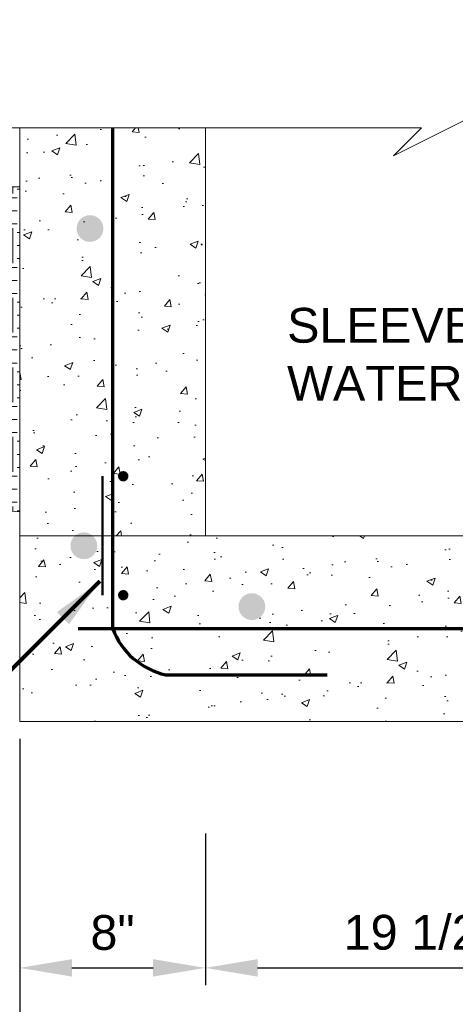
# Model space of a CAD drawing. Header units: feet. Extents: x -1473 to -1113, y 346 to 592.
# Tile 8 of 18: x -1297 to -1279, y 369 to 412. Entities that reach past the tile are written whole.
import ezdxf

# ---------------------------------------------------------------- set-up
doc = ezdxf.new("R2010")
doc.units = ezdxf.units.FT
doc.header["$MEASUREMENT"] = 0
doc.layers.get('DefPoints').update_dxf_attribs({"lineweight": 0})
for name, color, linetype, lineweight in [('C-DETL-GRPH', 2, 'Continuous', 0), ('C-Detl-Grph-Wt 0', 4, 'Continuous', 0), ('G-ANNO-DIMS', 2, 'Continuous', 0), ('G-ANNO-MASK', 1, 'Continuous', 0), ('G-ANNO-PATT', 250, 'Continuous', 0), ('S-REIN-RBAR', 1, 'Continuous', 70)]:
    doc.layers.add(name, color=color, linetype=linetype, lineweight=lineweight)
doc.layers.add('G-ANNO-NOTE', color=4, linetype='Continuous')
doc.layers.add('G-ANNO-NPLT', color=2, linetype='Continuous', lineweight=0, plot=False)
doc.styles.add("AEC_AC_05ArchDims-CC_1_1'", font='arial.ttf', dxfattribs={"height": 1.5})
doc.styles.add("AEC_AC_44Text-LeftTop_1_1'", font='arial.ttf', dxfattribs={"height": 1.5})
doc.styles.add('Style-Arial', font='arial.ttf')
doc.dimstyles.new("AEC_AC_05_Arch-Dims_1_1'", dxfattribs={"dimtxt": 1.5, "dimasz": 2.25, "dimexe": 0.75, "dimexo": 0.75, "dimgap": 0.75, "dimtad": 1, "dimdec": 4, "dimzin": 15, "dimdsep": 46, "dimlunit": 4, "dimtxsty": "AEC_AC_05ArchDims-CC_1_1'", "dimcen": 0.09, "dimclrd": 256, "dimclre": 256, "dimazin": 2, "dimtfac": 0.7, "dimtdec": 4, "dimtix": 1, "dimtmove": 1, "dimatfit": 3, "dimfxl": 1, "dimfrac": 1, "dimtolj": 1, "dimtzin": 15, "dimlwd": 30, "dimlwe": 30, "dimarcsym": 0})
doc.dimstyles.new("AEC_AC_44_Notes_1_1'", dxfattribs={"dimtxt": 1.5, "dimasz": 2.25, "dimexe": 0.75, "dimexo": 0.75, "dimgap": 0.75, "dimtad": 1, "dimjust": 1, "dimdec": 3, "dimzin": 15, "dimdsep": 46, "dimlunit": 5, "dimtxsty": "AEC_AC_44Text-LeftTop_1_1'", "dimblk": 'NONE', "dimcen": 0.09, "dimclrd": 256, "dimclre": 256, "dimazin": 2, "dimtfac": 0.7, "dimtdec": 3, "dimtmove": 1, "dimatfit": 1, "dimfxl": 1, "dimfrac": 1, "dimtolj": 1, "dimtzin": 15, "dimlwd": 30, "dimlwe": 30, "dimarcsym": 0})

# ---------------------------------------------------------------- blocks, each defined once
blk = doc.blocks.new('*D106')
at = {"layer": 'DefPoints', "color": 0, "lineweight": 50, "transparency": 16777216}
for p in [(-1296.374, 425.893), (-1309.746, 389.347), (-1297.374, 389.347)]:
    blk.add_point(p, dxfattribs=at)
at = {"layer": 'G-ANNO-DIMS', "lineweight": 30, "transparency": 16777216}
for p, q in [((-1297.124, 425.893), (-1310.496, 425.893)), ((-1309.746, 423.643), (-1309.746, 391.597)), ((-1298.124, 389.347), (-1310.496, 389.347))]:
    blk.add_line(p, q, dxfattribs=at)
at = {"layer": 'G-ANNO-DIMS', "lineweight": 50, "transparency": 16777216}
for points in [[(-1310.121, 423.643), (-1309.371, 423.643), (-1309.746, 425.893)], [(-1310.121, 391.597), (-1309.371, 391.597), (-1309.746, 389.347)]]:
    blk.add_solid(points, dxfattribs=at)
at = {"layer": 'G-ANNO-DIMS', "color": 0, "lineweight": 25, "transparency": 16777216, "insert": (-1312.534, 407.62), "char_height": 1.5, "attachment_point": 5, "rotation": 90, "style": "AEC_AC_05ArchDims-CC_1_1'"}
blk.add_mtext('\\A1;D, VARIES\\PSEE PLANS', dxfattribs=at)
blk = doc.blocks.new('*D101')
at = {"layer": 'DefPoints', "color": 0, "lineweight": 50, "transparency": 16777216}
for p in [(-1297.374, 389.347), (-1309.746, 381.343), (-1297.374, 381.343)]:
    blk.add_point(p, dxfattribs=at)
at = {"layer": 'G-ANNO-DIMS', "lineweight": 30, "transparency": 16777216}
for p, q in [((-1298.124, 389.347), (-1310.496, 389.347)), ((-1309.746, 387.097), (-1309.746, 383.593)), ((-1301.136, 381.343), (-1310.496, 381.343)), ((-1298.124, 381.343), (-1299.129, 381.343))]:
    blk.add_line(p, q, dxfattribs=at)
at = {"layer": 'G-ANNO-DIMS', "lineweight": 50, "transparency": 16777216}
for points in [[(-1310.121, 387.097), (-1309.371, 387.097), (-1309.746, 389.347)], [(-1310.121, 383.593), (-1309.371, 383.593), (-1309.746, 381.343)]]:
    blk.add_solid(points, dxfattribs=at)
at = {"layer": 'G-ANNO-DIMS', "color": 0, "lineweight": 25, "transparency": 16777216, "insert": (-1311.262, 385.345), "char_height": 1.5, "attachment_point": 5, "rotation": 90, "style": "AEC_AC_05ArchDims-CC_1_1'"}
blk.add_mtext('\\A1;8"', dxfattribs=at)
blk = doc.blocks.new('*D102')
at = {"layer": 'DefPoints', "color": 0, "lineweight": 50, "transparency": 16777216}
for p in [(-1297.374, 381.343), (-1289.37, 377.254), (-1289.37, 370.714)]:
    blk.add_point(p, dxfattribs=at)
at = {"layer": 'G-ANNO-DIMS', "lineweight": 30, "transparency": 16777216}
for p, q in [((-1297.374, 380.593), (-1297.374, 369.964)), ((-1289.37, 376.504), (-1289.37, 369.964)), ((-1295.124, 370.714), (-1291.62, 370.714))]:
    blk.add_line(p, q, dxfattribs=at)
at = {"layer": 'G-ANNO-DIMS', "lineweight": 50, "transparency": 16777216}
for points in [[(-1295.124, 371.089), (-1295.124, 370.339), (-1297.374, 370.714)], [(-1291.62, 371.089), (-1291.62, 370.339), (-1289.37, 370.714)]]:
    blk.add_solid(points, dxfattribs=at)
at = {"layer": 'G-ANNO-DIMS', "color": 0, "lineweight": 25, "transparency": 16777216, "insert": (-1293.372, 372.23), "char_height": 1.5, "attachment_point": 5, "style": "AEC_AC_05ArchDims-CC_1_1'"}
blk.add_mtext('\\A1;8"', dxfattribs=at)
blk = doc.blocks.new('*D103')
at = {"layer": 'DefPoints', "color": 0, "lineweight": 50, "transparency": 16777216}
for p in [(-1297.374, 381.343), (-1262.874, 381.343), (-1262.874, 366.002)]:
    blk.add_point(p, dxfattribs=at)
at = {"layer": 'G-ANNO-DIMS', "lineweight": 30, "transparency": 16777216}
for p, q in [((-1297.374, 380.593), (-1297.374, 365.252)), ((-1262.874, 380.593), (-1262.874, 379.074)), ((-1262.874, 375.8), (-1262.874, 365.252)), ((-1295.124, 366.002), (-1265.124, 366.002))]:
    blk.add_line(p, q, dxfattribs=at)
at = {"layer": 'G-ANNO-DIMS', "lineweight": 50, "transparency": 16777216}
for points in [[(-1295.124, 366.377), (-1295.124, 365.627), (-1297.374, 366.002)], [(-1265.124, 366.377), (-1265.124, 365.627), (-1262.874, 366.002)]]:
    blk.add_solid(points, dxfattribs=at)
at = {"layer": 'G-ANNO-DIMS', "color": 0, "lineweight": 25, "transparency": 16777216, "insert": (-1280.124, 367.528), "char_height": 1.5, "attachment_point": 5, "style": "AEC_AC_05ArchDims-CC_1_1'"}
blk.add_mtext('\\A1;35 {\\H1x;1/2}"', dxfattribs=at)
blk = doc.blocks.new('*D104')
at = {"layer": 'DefPoints', "color": 0, "lineweight": 50, "transparency": 16777216}
for p in [(-1289.37, 377.254), (-1270.878, 377.254), (-1270.878, 370.714)]:
    blk.add_point(p, dxfattribs=at)
at = {"layer": 'G-ANNO-DIMS', "lineweight": 30, "transparency": 16777216}
for p, q in [((-1289.37, 376.504), (-1289.37, 369.964)), ((-1270.878, 376.504), (-1270.878, 369.964)), ((-1287.12, 370.714), (-1273.128, 370.714))]:
    blk.add_line(p, q, dxfattribs=at)
at = {"layer": 'G-ANNO-DIMS', "lineweight": 50, "transparency": 16777216}
for points in [[(-1287.12, 371.089), (-1287.12, 370.339), (-1289.37, 370.714)], [(-1273.128, 371.089), (-1273.128, 370.339), (-1270.878, 370.714)]]:
    blk.add_solid(points, dxfattribs=at)
at = {"layer": 'G-ANNO-DIMS', "color": 0, "lineweight": 25, "transparency": 16777216, "insert": (-1280.124, 372.24), "char_height": 1.5, "attachment_point": 5, "style": "AEC_AC_05ArchDims-CC_1_1'"}
blk.add_mtext('\\A1;19 {\\H1x;1/2}"', dxfattribs=at)
blk = doc.blocks.new('_None')

msp = doc.modelspace()

# ---------------------------------------------------------------- hatches: boundary and pattern name
at = {"layer": 'C-DETL-GRPH', "extrusion": (0.026377, -4.99048e-12, 0.999652)}
msp.add_hatch(color=256, dxfattribs=at).paths.add_polyline_path([(392.12414, 1293.43446, 1), (391.69911, 1293.2852, 1)])
at = {"layer": 'C-DETL-GRPH', "extrusion": (0.026377, -5.01085e-12, 0.999652)}
msp.add_hatch(color=256, dxfattribs=at).paths.add_polyline_path([(386.99552, 1293.43446, 1), (386.5705, 1293.2852, 1)])
at = {"layer": 'G-ANNO-PATT'}
h = msp.add_hatch(dxfattribs=at)
h.set_pattern_fill('AR-CONC', color=256, style=0, pattern_type=2)
h.set_pattern_definition([(50, (-1294.7264, 399.5516), (3.5863, -0.31376), [0.375, -4.125]), (355, (-1294.7264, 399.5516), (-0.6938, 3.761), [0.3, -3.3]), (100.45, (-1294.4276, 399.5255), (2.8925, 3.4472), [0.3187, -3.5057]), (46.184, (-1294.7264, 400.5516), (5.3362, -0.8276), [0.5625, -6.1875]), (96.636, (-1294.282, 400.4826), (4.6733, 4.8706), [0.478, -5.2586]), (351.184, (-1294.7264, 400.5516), (4.6733, 4.8706), [0.45, -4.95]), (21, (-1294.2264, 400.3016), (2.9845, -2.0131), [0.375, -4.125]), (326, (-1294.2264, 400.3016), (1.2166, 3.6258), [0.3, -3.3]), (71.45, (-1293.9777, 400.134), (4.2011, 1.6127), [0.3187, -3.5057]), (37.5, (-1294.7264, 399.5516), (0.0608, 1.66447), [0, -3.26, 0, -3.35, 0, -3.3125]), (7.5, (-1294.7264, 399.5516), (1.31535, 1.97206), [0, -1.91, 0, -3.185, 0, -1.2625]), (327.5, (-1295.8414, 399.5516), (2.66911, -0.11277), [0, -1.25, 0, -3.9, 0, -5.175]), (317.5, (-1296.3414, 399.5516), (2.91593, 0.50052), [0, -1.625, 0, -2.59, 0, -3.675])])
h.paths.add_polyline_path([(-1297.374, 406.92985), (-1297.374, 389.34688), (-1289.37002, 389.34688), (-1289.37002, 406.92985)])
h = msp.add_hatch(dxfattribs=at)
h.set_pattern_fill('EARTH', color=256, style=0, pattern_type=2)
h.set_pattern_definition([(0, (-1300.4815, 392.2912), (1.5, 1.5), [1.5, -1.5]), (0, (-1300.4815, 392.8537), (1.5, 1.5), [1.5, -1.5]), (0, (-1300.4815, 393.4162), (1.5, 1.5), [1.5, -1.5]), (90, (-1300.294, 393.6037), (-1.5, 1.5), [1.5, -1.5]), (90, (-1299.7315, 393.6037), (-1.5, 1.5), [1.5, -1.5]), (90, (-1299.169, 393.6037), (-1.5, 1.5), [1.5, -1.5])])
edge = h.paths.add_edge_path()
edge.add_line((-1297.374, 390.37382), (-1297.374, 404.38688))
edge.add_line((-1297.374, 404.38688), (-1300.01668, 404.38688))
edge.add_spline(control_points=[(-1300.01668, 404.38688), (-1300.62966, 404.38688), (-1301.11648, 403.90107), (-1301.54655, 403.36651), (-1302.23063, 402.51622), (-1302.53142, 401.64288), (-1302.70244, 400.67954), (-1303.14989, 398.15916), (-1303.06909, 395.55628), (-1302.70244, 393.02678), (-1302.62768, 392.51101), (-1302.57629, 392.00588), (-1302.15849, 391.56425), (-1301.55953, 390.93113), (-1300.8607, 390.71948), (-1300.11867, 390.64592)], knot_values=[0, 0, 0, 0, 0.11341472, 0.11341472, 0.11341472, 0.29381571, 0.29381571, 0.29381571, 0.76579627, 0.76579627, 0.76579627, 0.86203367, 0.86203367, 0.86203367, 1, 1, 1, 1], degree=3, periodic=0)
edge.add_line((-1300.11867, 390.64592), (-1297.374, 390.37382))
h = msp.add_hatch(dxfattribs=at)
h.set_pattern_fill('AR-CONC', color=256, style=0, pattern_type=2)
h.set_pattern_definition([(50, (-1281.5324, 383.0064), (3.5863, -0.31376), [0.375, -4.125]), (355, (-1281.5324, 383.0064), (-0.69376, 3.76096), [0.3, -3.3]), (100.451, (-1281.2335, 382.9803), (2.89254, 3.4472), [0.3187, -3.5057]), (46.184, (-1281.5324, 384.0064), (5.3362, -0.8276), [0.5625, -6.1875]), (96.636, (-1281.0877, 383.9375), (4.6733, 4.8706), [0.478, -5.2586]), (351.184, (-1281.5324, 384.0064), (4.6733, 4.8706), [0.45, -4.95]), (21, (-1281.0324, 383.7564), (2.98453, -2.0131), [0.375, -4.125]), (326, (-1281.0324, 383.7564), (1.2166, 3.62575), [0.3, -3.3]), (71.451, (-1280.7837, 383.5887), (4.2011, 1.61266), [0.3187, -3.5057]), (37.5, (-1281.5324, 383.0064), (0.0608, 1.66447), [0, -3.26, 0, -3.35, 0, -3.3125]), (7.5, (-1281.5324, 383.0064), (1.31535, 1.97206), [0, -1.91, 0, -3.185, 0, -1.2625]), (327.5, (-1282.6474, 383.0064), (2.66911, -0.112774), [0, -1.25, 0, -3.9, 0, -5.175]), (317.5, (-1283.1474, 383.0064), (2.91593, 0.50052), [0, -1.625, 0, -2.59, 0, -3.675])])
h.paths.add_polyline_path([(-1297.374, 381.3429), (-1262.87407, 381.3429), (-1262.87407, 388.18463), (-1270.87806, 388.98501), (-1270.87806, 389.34688), (-1289.37002, 389.34688), (-1297.374, 389.34688)])
at = {"layer": 'S-REIN-RBAR'}
for points in [[(-1293.76793, 402.59192, 1), (-1294.92134, 402.59192, 1)], [(-1294.03243, 388.91232, 1), (-1295.18584, 388.91232, 1)], [(-1286.78682, 386.28995, 1), (-1287.94023, 386.28995, 1)]]:
    msp.add_hatch(color=256, dxfattribs=at).paths.add_polyline_path(points)

# ---------------------------------------------------------------- linework, layer by layer
at = {"layer": 'C-DETL-GRPH', "lineweight": 50}
msp.add_line((-1293.80994, 386.78301, 0.00157), (-1293.80994, 391.91162, 0.00157), dxfattribs=at)
at = {"layer": 'C-Detl-Grph-Wt 0'}
for p, q in [((-1297.374, 406.92985, 0.00157), (-1297.374, 381.3429, 0.00157)), ((-1289.37002, 406.92985, 0.00157), (-1289.37002, 389.34688, 0.00157)), ((-1297.374, 389.34688, 0.00157), (-1289.37002, 389.34688, 0.00157)), ((-1289.37002, 389.34688, 0.00157), (-1270.87806, 389.34688, 0.00157)), ((-1297.374, 381.3429, 0.00157), (-1262.87407, 381.3429, 0.00157))]:
    msp.add_line(p, q, dxfattribs=at)
at = {"layer": 'G-ANNO-MASK'}
msp.add_line((-1301.3305, 406.92985, 0.00157), (-1280.05316, 406.92985, 0.00157), dxfattribs=at)
at = {"layer": 'G-ANNO-MASK', "elevation": 0.00157, "flags": 128}
msp.add_lwpolyline([(-1280.05316, 406.92985), (-1281.25316, 405.72985), (-1276.45317, 408.12984), (-1277.65317, 406.92985)], dxfattribs=at)
at = {"layer": 'G-ANNO-NPLT', "lineweight": 18}
msp.add_open_spline([(-1297.374, 404.38688, 0.00157), (-1298.2549, 404.38688, 0.00157), (-1299.13579, 404.38688, 0.00157), (-1300.01668, 404.38688, 0.00157), (-1300.62966, 404.38688, 0.00157), (-1301.11648, 403.90107, 0.00157), (-1301.54655, 403.36651, 0.00157), (-1302.23063, 402.51622, 0.00157), (-1302.53142, 401.64288, 0.00157), (-1302.70244, 400.67954, 0.00157), (-1303.14989, 398.15916, 0.00157), (-1303.06909, 395.55628, 0.00157), (-1302.70244, 393.02678, 0.00157), (-1302.62768, 392.51101, 0.00157), (-1302.57629, 392.00588, 0.00157), (-1302.15849, 391.56425, 0.00157), (-1301.55953, 390.93113, 0.00157), (-1300.8607, 390.71948, 0.00157), (-1300.11867, 390.64592, 0.00157), (-1299.20378, 390.55522, 0.00157), (-1298.28889, 390.46452, 0.00157), (-1297.374, 390.37382, 0.00157)], degree=3, knots=[0, 0, 0, 0, 0.12226156, 0.12226156, 0.12226156, 0.20733801, 0.20733801, 0.20733801, 0.34266326, 0.34266326, 0.34266326, 0.69671281, 0.69671281, 0.69671281, 0.76890395, 0.76890395, 0.76890395, 0.87239744, 0.87239744, 0.87239744, 1, 1, 1, 1], dxfattribs=at)
at = {"layer": 'G-ANNO-NPLT'}
msp.add_3dface([(-1112.98796, 592.40061, -93333.33071), (-1472.98796, 592.40061, -93333.33071), (-1472.98796, 346.40061, -93333.33071), (-1112.98796, 346.40061, -93333.33071)], dxfattribs=at)
at = {"layer": 'S-REIN-RBAR'}
for p, q in [((-1293.36964, 406.92985, 0.00157), (-1293.36964, 385.34733, 0.00157)), ((-1294.85351, 385.34739, 0.00157), (-1265.48407, 385.34739, 0.00157)), ((-1291.07579, 383.34683, 0.00157), (-1284.1128, 383.34683, 0.00157))]:
    msp.add_line(p, q, dxfattribs=at)
msp.add_arc((-1290.37828, 386.46198, 0.00157), 3.19229, 200.436658, 257.379103, dxfattribs=at)

# ---------------------------------------------------------------- texts
at = {"layer": 'G-ANNO-NOTE', "insert": (-1285.84641, 397.15861), "char_height": 1.5, "attachment_point": 4, "style": 'Style-Arial'}
msp.add_mtext('SLEEVE W/\\PWATERSTOP', dxfattribs=at)

# ---------------------------------------------------------------- dimensions: what is measured, and where the dimension line sits
at = {"layer": 'G-ANNO-DIMS', "lineweight": 25}
for base, p1, p2, text, picture, middle in [((-1309.74586, 389.34688, 0.00157), (-1296.37401, 425.89306, 0.00157), (-1297.374, 389.34688, 0.00157), 'D, VARIES\\PSEE PLANS', '*D106', (-1312.53423, 407.61997, 0.00157)), ((-1309.74586, 381.3429, 0.00157), (-1297.374, 389.34688, 0.00157), (-1297.374, 381.3429, 0.00157), '8"', '*D101', (-1311.26172, 385.34489, 0.00157))]:
    dim = msp.add_linear_dim(base=base, p1=p1, p2=p2, angle=270, text=text, dimstyle="AEC_AC_05_Arch-Dims_1_1'", override={"dimatfit": 1}, dxfattribs=at)
    dim.commit()
    dim.dimension.update_dxf_attribs({"geometry": picture, "text_midpoint": middle})
for base, p1, p2, text, picture, middle in [((-1289.37002, 370.7144, 0.00157), (-1297.374, 381.3429, 0.00157), (-1289.37002, 377.25374, 0.00157), '8"', '*D102', (-1293.37201, 372.23026, 0.00157)), ((-1262.87407, 366.00153, 0.00157), (-1297.374, 381.3429, 0.00157), (-1262.87407, 381.3429, 0.00157), '35 {\\H1x;1/2}"', '*D103', (-1280.12404, 367.52763, 0.00157)), ((-1270.87806, 370.7144, 0.00157), (-1289.37002, 377.25374, 0.00157), (-1270.87806, 377.25374, 0.00157), '19 {\\H1x;1/2}"', '*D104', (-1280.12404, 372.23998, 0.00157))]:
    dim = msp.add_linear_dim(base=base, p1=p1, p2=p2, text=text, dimstyle="AEC_AC_05_Arch-Dims_1_1'", override={"dimatfit": 1}, dxfattribs=at)
    dim.commit()
    dim.dimension.update_dxf_attribs({"geometry": picture, "text_midpoint": middle})

# ---------------------------------------------------------------- leaders
at = {"layer": 'G-ANNO-NOTE', "lineweight": 25, "annotation_type": 0, "has_hookline": 1, "hookline_direction": 1}
for points, override, text_width in [([(-1264.64773, 389.5958), (-1270.41027, 395.71163), (-1272.66027, 395.71163)], {"dimtad": 0, "dimclrd": 0}, 13.15518), ([(-1293.91853, 387.38121), (-1306.15101, 375.17443), (-1308.40101, 375.17443)], {"dimtad": 0, "dimclrd": 0, "dimlwd": 65534}, 24.20975)]:
    msp.add_leader(points, dimstyle="AEC_AC_44_Notes_1_1'", override=override, dxfattribs=dict(at, text_width=text_width))

doc.saveas('drawing.dxf')
